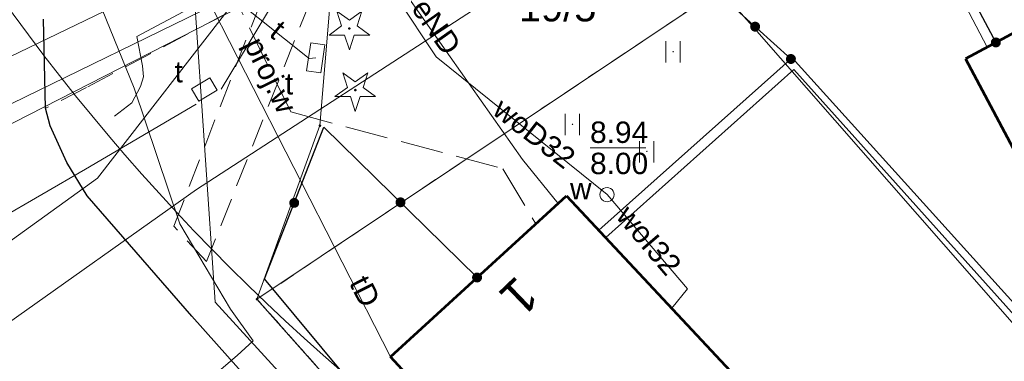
# Model space of a CAD drawing. Extents: x 5474185 to 5474933, y 5916077 to 5916824.
# Tile 111 of 256: x 5474621 to 5474655, y 5916181 to 5916193. Entities that reach past the tile are written whole.
import ezdxf
from ezdxf.enums import TextEntityAlignment as Align

# ---------------------------------------------------------------- set-up
doc = ezdxf.new("R2010")
doc.units = 0
for name, pattern in [('PRZER1-1', [1, 0.5, -0.5]), ('PRZER2-1', [1.5, 1, -0.5]), ('PRZER3-1', [2, 1.5, -0.5])]:
    doc.linetypes.add(name, pattern=pattern)
for name, color, linetype, lineweight in [('GEPADR_O', 253, 'CONTINUOUS', 18), ('GEPPGD', 253, 'CONTINUOUS', 18), ('GESBZO', 253, 'CONTINUOUS', 50), ('GESDZI', 253, 'CONTINUOUS', 18), ('GESDZI_O', 253, 'CONTINUOUS', 18), ('GESUZY', 253, 'CONTINUOUS', 18), ('GSLKOG', 253, 'CONTINUOUS', 35), ('GSLKRW', 253, 'CONTINUOUS', 25), ('GSPRDI', 253, 'CONTINUOUS', 18), ('GSSKOD', 253, 'CONTINUOUS', 18), ('GSSKOG', 253, 'CONTINUOUS', 18), ('GSSUTR', 254, 'CONTINUOUS', 18), ('GULEPR', 254, 'CONTINUOUS', 18), ('GULEPR_O', 254, 'CONTINUOUS', 18), ('GULGPR', 254, 'CONTINUOUS', 18), ('GULTPR', 254, 'CONTINUOUS', 18), ('GULTPR_O', 254, 'CONTINUOUS', 18), ('GULWPR', 7, 'CONTINUOUS', 18), ('GULWPR_O', 254, 'CONTINUOUS', 18), ('GUPIKP', 253, 'CONTINUOUS', 18), ('GUPIWZ', 253, 'CONTINUOUS', 18), ('GUPIWZ_O', 253, 'CONTINUOUS', 18), ('GUPPRZ_O', 40, 'CONTINUOUS', 18), ('GUPTSZ', 253, 'CONTINUOUS', 18), ('GUPTSZ_O', 253, 'CONTINUOUS', 18), ('IS HP zasięg', 251, 'CONTINUOUS', 20)]:
    doc.layers.add(name, color=color, linetype=linetype, lineweight=lineweight)
doc.styles.add('Arial', font='arial.ttf')

msp = doc.modelspace()

# ---------------------------------------------------------------- hatches: boundary and pattern name
at = {"layer": 'GEPPGD'}
for points in [[(5474646.25, 5916192.295), (5474646.236094, 5916192.297202), (5474646.22355, 5916192.303594), (5474646.213594, 5916192.31355), (5474646.207202, 5916192.326094), (5474646.205, 5916192.34), (5474646.207202, 5916192.353906), (5474646.213594, 5916192.36645), (5474646.22355, 5916192.376406), (5474646.236094, 5916192.382798), (5474646.25, 5916192.385), (5474646.263906, 5916192.382798), (5474646.27645, 5916192.376406), (5474646.286406, 5916192.36645), (5474646.292798, 5916192.353906), (5474646.295, 5916192.34), (5474646.292798, 5916192.326094), (5474646.286406, 5916192.31355), (5474646.27645, 5916192.303594), (5474646.263906, 5916192.297202)], [(5474631.09, 5916188.795), (5474631.076094, 5916188.797202), (5474631.06355, 5916188.803594), (5474631.053594, 5916188.81355), (5474631.047202, 5916188.826094), (5474631.045, 5916188.84), (5474631.047202, 5916188.853906), (5474631.053594, 5916188.86645), (5474631.06355, 5916188.876406), (5474631.076094, 5916188.882798), (5474631.09, 5916188.885), (5474631.103906, 5916188.882798), (5474631.11645, 5916188.876406), (5474631.126406, 5916188.86645), (5474631.132798, 5916188.853906), (5474631.135, 5916188.84), (5474631.132798, 5916188.826094), (5474631.126406, 5916188.81355), (5474631.11645, 5916188.803594), (5474631.103906, 5916188.797202)], [(5474628.88, 5916182.705), (5474628.866094, 5916182.707202), (5474628.85355, 5916182.713594), (5474628.843594, 5916182.72355), (5474628.837202, 5916182.736094), (5474628.835, 5916182.75), (5474628.837202, 5916182.763906), (5474628.843594, 5916182.77645), (5474628.85355, 5916182.786406), (5474628.866094, 5916182.792798), (5474628.88, 5916182.795), (5474628.893906, 5916182.792798), (5474628.90645, 5916182.786406), (5474628.916406, 5916182.77645), (5474628.922798, 5916182.763906), (5474628.925, 5916182.75), (5474628.922798, 5916182.736094), (5474628.916406, 5916182.72355), (5474628.90645, 5916182.713594), (5474628.893906, 5916182.707202)]]:
    msp.add_hatch(color=256, dxfattribs=at).paths.add_polyline_path(points)
at = {"layer": 'GSLKOG'}
for points in [[(5474646.363776, 5916192.14022), (5474646.31824, 5916192.143905), (5474646.27521, 5916192.159249), (5474646.237617, 5916192.185207), (5474646.208024, 5916192.22001), (5474646.188447, 5916192.261287), (5474646.18022, 5916192.306224), (5474646.183905, 5916192.35176), (5474646.199249, 5916192.39479), (5474646.225207, 5916192.432383), (5474646.26001, 5916192.461976), (5474646.301287, 5916192.481553), (5474646.346224, 5916192.48978), (5474646.39176, 5916192.486095), (5474646.43479, 5916192.470751), (5474646.472383, 5916192.444793), (5474646.501976, 5916192.40999), (5474646.521553, 5916192.368713), (5474646.52978, 5916192.323776), (5474646.526095, 5916192.27824), (5474646.510751, 5916192.23521), (5474646.484793, 5916192.197617), (5474646.44999, 5916192.168024), (5474646.408713, 5916192.148447)], [(5474646.363776, 5916192.14022), (5474646.31824, 5916192.143905), (5474646.27521, 5916192.159249), (5474646.237617, 5916192.185207), (5474646.208024, 5916192.22001), (5474646.188447, 5916192.261287), (5474646.18022, 5916192.306224), (5474646.183905, 5916192.35176), (5474646.199249, 5916192.39479), (5474646.225207, 5916192.432383), (5474646.26001, 5916192.461976), (5474646.301287, 5916192.481553), (5474646.346224, 5916192.48978), (5474646.39176, 5916192.486095), (5474646.43479, 5916192.470751), (5474646.472383, 5916192.444793), (5474646.501976, 5916192.40999), (5474646.521553, 5916192.368713), (5474646.52978, 5916192.323776), (5474646.526095, 5916192.27824), (5474646.510751, 5916192.23521), (5474646.484793, 5916192.197617), (5474646.44999, 5916192.168024), (5474646.408713, 5916192.148447)], [(5474654.793593, 5916191.585118), (5474654.748548, 5916191.592734), (5474654.70701, 5916191.611751), (5474654.671809, 5916191.64087), (5474654.645344, 5916191.678107), (5474654.629418, 5916191.720925), (5474654.625118, 5916191.766407), (5474654.632734, 5916191.811452), (5474654.651751, 5916191.85299), (5474654.68087, 5916191.888191), (5474654.718107, 5916191.914656), (5474654.760925, 5916191.930582), (5474654.806407, 5916191.934882), (5474654.851452, 5916191.927266), (5474654.89299, 5916191.908249), (5474654.928191, 5916191.87913), (5474654.954656, 5916191.841893), (5474654.970582, 5916191.799075), (5474654.974882, 5916191.753593), (5474654.967266, 5916191.708548), (5474654.948249, 5916191.66701), (5474654.91913, 5916191.631809), (5474654.881893, 5916191.605344), (5474654.839075, 5916191.589418)], [(5474647.618776, 5916191.00522), (5474647.57324, 5916191.008905), (5474647.53021, 5916191.024249), (5474647.492617, 5916191.050207), (5474647.463024, 5916191.08501), (5474647.443447, 5916191.126287), (5474647.43522, 5916191.171224), (5474647.438905, 5916191.21676), (5474647.454249, 5916191.25979), (5474647.480207, 5916191.297383), (5474647.51501, 5916191.326976), (5474647.556287, 5916191.346553), (5474647.601224, 5916191.35478), (5474647.64676, 5916191.351095), (5474647.68979, 5916191.335751), (5474647.727383, 5916191.309793), (5474647.756976, 5916191.27499), (5474647.776553, 5916191.233713), (5474647.78478, 5916191.188776), (5474647.781095, 5916191.14324), (5474647.765751, 5916191.10021), (5474647.739793, 5916191.062617), (5474647.70499, 5916191.033024), (5474647.663713, 5916191.013447)], [(5474630.165348, 5916185.956107), (5474630.121011, 5916185.967118), (5474630.081035, 5916185.98923), (5474630.048143, 5916186.020935), (5474630.024578, 5916186.060072), (5474630.011946, 5916186.103975), (5474630.011107, 5916186.149652), (5474630.022118, 5916186.193989), (5474630.04423, 5916186.233965), (5474630.075935, 5916186.266857), (5474630.115072, 5916186.290422), (5474630.158975, 5916186.303054), (5474630.204652, 5916186.303893), (5474630.248989, 5916186.292882), (5474630.288965, 5916186.27077), (5474630.321857, 5916186.239065), (5474630.345422, 5916186.199928), (5474630.358054, 5916186.156025), (5474630.358893, 5916186.110348), (5474630.347882, 5916186.066011), (5474630.32577, 5916186.026035), (5474630.294065, 5916185.993143), (5474630.254928, 5916185.969578), (5474630.211025, 5916185.956946)], [(5474630.165348, 5916185.956107), (5474630.121011, 5916185.967118), (5474630.081035, 5916185.98923), (5474630.048143, 5916186.020935), (5474630.024578, 5916186.060072), (5474630.011946, 5916186.103975), (5474630.011107, 5916186.149652), (5474630.022118, 5916186.193989), (5474630.04423, 5916186.233965), (5474630.075935, 5916186.266857), (5474630.115072, 5916186.290422), (5474630.158975, 5916186.303054), (5474630.204652, 5916186.303893), (5474630.248989, 5916186.292882), (5474630.288965, 5916186.27077), (5474630.321857, 5916186.239065), (5474630.345422, 5916186.199928), (5474630.358054, 5916186.156025), (5474630.358893, 5916186.110348), (5474630.347882, 5916186.066011), (5474630.32577, 5916186.026035), (5474630.294065, 5916185.993143), (5474630.254928, 5916185.969578), (5474630.211025, 5916185.956946)], [(5474633.916479, 5916185.975006), (5474633.871137, 5916185.980587), (5474633.828784, 5916185.997712), (5474633.792306, 5916186.025215), (5474633.764191, 5916186.061222), (5474633.746352, 5916186.10328), (5474633.740006, 5916186.148521), (5474633.745587, 5916186.193863), (5474633.762712, 5916186.236216), (5474633.790215, 5916186.272694), (5474633.826222, 5916186.300809), (5474633.86828, 5916186.318648), (5474633.913521, 5916186.324994), (5474633.958863, 5916186.319413), (5474634.001216, 5916186.302288), (5474634.037694, 5916186.274785), (5474634.065809, 5916186.238778), (5474634.083648, 5916186.19672), (5474634.089994, 5916186.151479), (5474634.084413, 5916186.106137), (5474634.067288, 5916186.063784), (5474634.039785, 5916186.027306), (5474634.003778, 5916185.999191), (5474633.96172, 5916185.981352)], [(5474633.916479, 5916185.975006), (5474633.871137, 5916185.980587), (5474633.828784, 5916185.997712), (5474633.792306, 5916186.025215), (5474633.764191, 5916186.061222), (5474633.746352, 5916186.10328), (5474633.740006, 5916186.148521), (5474633.745587, 5916186.193863), (5474633.762712, 5916186.236216), (5474633.790215, 5916186.272694), (5474633.826222, 5916186.300809), (5474633.86828, 5916186.318648), (5474633.913521, 5916186.324994), (5474633.958863, 5916186.319413), (5474634.001216, 5916186.302288), (5474634.037694, 5916186.274785), (5474634.065809, 5916186.238778), (5474634.083648, 5916186.19672), (5474634.089994, 5916186.151479), (5474634.084413, 5916186.106137), (5474634.067288, 5916186.063784), (5474634.039785, 5916186.027306), (5474634.003778, 5916185.999191), (5474633.96172, 5916185.981352)], [(5474636.601479, 5916183.335006), (5474636.556137, 5916183.340587), (5474636.513784, 5916183.357712), (5474636.477306, 5916183.385215), (5474636.449191, 5916183.421222), (5474636.431352, 5916183.46328), (5474636.425006, 5916183.508521), (5474636.430587, 5916183.553863), (5474636.447712, 5916183.596216), (5474636.475215, 5916183.632694), (5474636.511222, 5916183.660809), (5474636.55328, 5916183.678648), (5474636.598521, 5916183.684994), (5474636.643863, 5916183.679413), (5474636.686216, 5916183.662288), (5474636.722694, 5916183.634785), (5474636.750809, 5916183.598778), (5474636.768648, 5916183.55672), (5474636.774994, 5916183.511479), (5474636.769413, 5916183.466137), (5474636.752288, 5916183.423784), (5474636.724785, 5916183.387306), (5474636.688778, 5916183.359191), (5474636.64672, 5916183.341352)]]:
    msp.add_hatch(color=256, dxfattribs=at).paths.add_polyline_path(points)
at = {"layer": 'GSPRDI'}
for points in [[(5474632.12, 5916192.205), (5474632.106094, 5916192.207202), (5474632.09355, 5916192.213594), (5474632.083594, 5916192.22355), (5474632.077202, 5916192.236094), (5474632.075, 5916192.25), (5474632.077202, 5916192.263906), (5474632.083594, 5916192.27645), (5474632.09355, 5916192.286406), (5474632.106094, 5916192.292798), (5474632.12, 5916192.295), (5474632.133906, 5916192.292798), (5474632.14645, 5916192.286406), (5474632.156406, 5916192.27645), (5474632.162798, 5916192.263906), (5474632.165, 5916192.25), (5474632.162798, 5916192.236094), (5474632.156406, 5916192.22355), (5474632.14645, 5916192.213594), (5474632.133906, 5916192.207202)], [(5474632.33, 5916190.045), (5474632.316094, 5916190.047202), (5474632.30355, 5916190.053594), (5474632.293594, 5916190.06355), (5474632.287202, 5916190.076094), (5474632.285, 5916190.09), (5474632.287202, 5916190.103906), (5474632.293594, 5916190.11645), (5474632.30355, 5916190.126406), (5474632.316094, 5916190.132798), (5474632.33, 5916190.135), (5474632.343906, 5916190.132798), (5474632.35645, 5916190.126406), (5474632.366406, 5916190.11645), (5474632.372798, 5916190.103906), (5474632.375, 5916190.09), (5474632.372798, 5916190.076094), (5474632.366406, 5916190.06355), (5474632.35645, 5916190.053594), (5474632.343906, 5916190.047202)]]:
    msp.add_hatch(color=256, dxfattribs=at).paths.add_polyline_path(points)

# ---------------------------------------------------------------- linework, layer by layer
at = {"layer": 'GESBZO', "linetype": 'Continuous', "lineweight": 53}
for p, q in [((5474661.87, 5916195.53, 10.18), (5474653.73, 5916191.19, 10.18)), ((5474653.73, 5916191.19, 10.18), (5474657.68, 5916183.74, 10.18)), ((5474633.56, 5916180.73, 10.18), (5474639.74, 5916186.38, 10.18)), ((5474639.74, 5916186.38, 10.18), (5474647.88, 5916177.67, 10.18)), ((5474641.71, 5916171.93, 10.18), (5474633.56, 5916180.73, 10.18))]:
    msp.add_line(p, q, dxfattribs=at)
at = {"layer": 'GESDZI', "linetype": 'Continuous', "lineweight": 13}
for p, q in [((5474612.23, 5916184.81, 10.22), (5474631.57, 5916194.69, 10.22)), ((5474631.57, 5916194.69, 10.22), (5474612.23, 5916184.81, 10.22)), ((5474631.57, 5916194.69, 10.22), (5474631.09, 5916188.84, 10.22)), ((5474631.09, 5916188.84, 10.22), (5474631.57, 5916194.69, 10.22)), ((5474645.12, 5916193.62, 10.22), (5474628.88, 5916182.75, 10.22)), ((5474628.88, 5916182.75, 10.22), (5474645.12, 5916193.62, 10.22)), ((5474645.12, 5916193.62, 10.22), (5474646.25, 5916192.34, 10.22)), ((5474646.25, 5916192.34, 10.22), (5474645.12, 5916193.62, 10.22)), ((5474646.25, 5916192.34, 10.22), (5474664.26, 5916171.77, 10.22)), ((5474664.26, 5916171.77, 10.22), (5474646.25, 5916192.34, 10.22)), ((5474631.09, 5916188.84, 10.22), (5474628.88, 5916182.75, 10.22)), ((5474628.88, 5916182.75, 10.22), (5474631.09, 5916188.84, 10.22)), ((5474628.88, 5916182.75, 10.22), (5474636.3, 5916174.41, 10.22)), ((5474636.3, 5916174.41, 10.22), (5474628.88, 5916182.75, 10.22))]:
    msp.add_line(p, q, dxfattribs=at)
at = {"layer": 'GESUZY', "linetype": 'PRZER1-1', "lineweight": 13}
for p, q in [((5474628.88, 5916182.75, 10.08), (5474645.12, 5916193.62, 10.08)), ((5474645.12, 5916193.62, 10.08), (5474628.88, 5916182.75, 10.08)), ((5474636.3, 5916174.41, 10.08), (5474628.88, 5916182.75, 10.08)), ((5474628.88, 5916182.75, 10.08), (5474636.3, 5916174.41, 10.08))]:
    msp.add_line(p, q, dxfattribs=at)
at = {"layer": 'GSLKOG', "linetype": 'Continuous', "lineweight": 30}
for p, q in [((5474651.75, 5916197.52, 10.18), (5474654.8, 5916191.76, 10.18)), ((5474645.1, 5916193.45, 10.18), (5474647.61, 5916191.18, 10.18)), ((5474629.14, 5916183.47, 10.18), (5474631.23, 5916188.79, 10.18)), ((5474631.23, 5916188.79, 10.18), (5474636.6, 5916183.51, 10.18)), ((5474634.79, 5916176.69, 10.18), (5474629.14, 5916183.47, 10.18))]:
    msp.add_line(p, q, dxfattribs=at)
at = {"layer": 'GSLKRW', "linetype": 'Continuous', "lineweight": 30}
for p, q in [((5474621.46, 5916189.45, 10.18), (5474621.39, 5916192.58, 10.18)), ((5474621.63, 5916188.83, 10.18), (5474621.46, 5916189.45, 10.18)), ((5474622.21, 5916187.55, 10.18), (5474621.63, 5916188.83, 10.18)), ((5474622.92, 5916186.38, 10.18), (5474622.21, 5916187.55, 10.18)), ((5474626.59, 5916182.16, 10.18), (5474622.92, 5916186.38, 10.18)), ((5474632.43, 5916175.63, 10.18), (5474626.59, 5916182.16, 10.18))]:
    msp.add_line(p, q, dxfattribs=at)
at = {"layer": 'GSPRDI', "elevation": 10.12, "flags": 128}
for points in [[(5474632.392471, 5916192.338531), (5474632.833338, 5916192.018222), (5474632.288396, 5916192.018222), (5474632.12, 5916191.499952), (5474631.951604, 5916192.018222), (5474631.406662, 5916192.018222), (5474631.847529, 5916192.338531), (5474631.679133, 5916192.856801), (5474632.12, 5916192.536493), (5474632.560867, 5916192.856801), (5474632.392471, 5916192.338531)], [(5474632.602471, 5916190.178531), (5474633.043338, 5916189.858222), (5474632.498396, 5916189.858222), (5474632.33, 5916189.339952), (5474632.161604, 5916189.858222), (5474631.616662, 5916189.858222), (5474632.057529, 5916190.178531), (5474631.889133, 5916190.696801), (5474632.33, 5916190.376493), (5474632.770867, 5916190.696801), (5474632.602471, 5916190.178531)]]:
    msp.add_lwpolyline(points, close=True, dxfattribs=at)
at = {"layer": 'GSSKOD', "linetype": 'PRZER2-1', "lineweight": 13}
for p, q in [((5474631.31, 5916194.62, 10.18), (5474627.11, 5916184.07, 10.18)), ((5474629.13, 5916193.48, 10.18), (5474622.9, 5916190.18, 10.18)), ((5474625.96, 5916185.31, 10.18), (5474629.13, 5916193.48, 10.18)), ((5474621.46, 5916189.45, 10.18), (5474621.39, 5916192.58, 10.18)), ((5474622.9, 5916190.18, 10.18), (5474621.46, 5916189.45, 10.18)), ((5474627.11, 5916184.07, 10.18), (5474625.96, 5916185.31, 10.18))]:
    msp.add_line(p, q, dxfattribs=at)
at = {"layer": 'GSSKOG', "linetype": 'Continuous', "lineweight": 13}
for p, q in [((5474640.87, 5916185.17, 10.18), (5474647.65, 5916191.22, 10.18)), ((5474647.65, 5916191.22, 10.18), (5474664.72, 5916172.31, 10.18)), ((5474647.71, 5916190.81, 10.18), (5474641.12, 5916184.91, 10.18)), ((5474664.49, 5916172.08, 10.18), (5474647.71, 5916190.81, 10.18)), ((5474641.12, 5916184.91, 10.18), (5474640.87, 5916185.17, 10.18))]:
    msp.add_line(p, q, dxfattribs=at)
at = {"layer": 'GSSUTR', "linetype": 'PRZER2-1', "lineweight": 13}
for p, q in [((5474643.48, 5916191.45, 10.1), (5474643.47, 5916191.43, 10.1)), ((5474643.47, 5916191.43, 10.1), (5474643.49, 5916191.43, 10.1)), ((5474643.49, 5916191.43, 10.1), (5474643.48, 5916191.45, 10.1)), ((5474639.95, 5916188.9, 10.1), (5474639.94, 5916188.88, 10.1)), ((5474639.94, 5916188.88, 10.1), (5474639.96, 5916188.88, 10.1)), ((5474639.96, 5916188.88, 10.1), (5474639.95, 5916188.9, 10.1)), ((5474642.56, 5916187.95, 10.1), (5474642.55, 5916187.93, 10.1)), ((5474642.55, 5916187.93, 10.1), (5474642.57, 5916187.93, 10.1)), ((5474642.57, 5916187.93, 10.1), (5474642.56, 5916187.95, 10.1))]:
    msp.add_line(p, q, dxfattribs=at)
at = {"layer": 'GSSUTR', "elevation": 10.1, "flags": 128}
for points in [[(5474643.22334, 5916191.80165), (5474643.22334, 5916191.05165)], [(5474643.72334, 5916191.05165), (5474643.72334, 5916191.80165)], [(5474639.69334, 5916189.25165), (5474639.69334, 5916188.50165)], [(5474640.19334, 5916188.50165), (5474640.19334, 5916189.25165)], [(5474642.30334, 5916188.30165), (5474642.30334, 5916187.55165)], [(5474642.80334, 5916187.55165), (5474642.80334, 5916188.30165)]]:
    msp.add_lwpolyline(points, dxfattribs=at)
at = {"layer": 'GULEPR', "linetype": 'Continuous', "lineweight": 13}
for p, q in [((5474624.66, 5916191.97, 10.14), (5474631.81, 5916195.79, 10.14)), ((5474629.84, 5916195.46, 10.14), (5474623.29, 5916187, 10.14)), ((5474618.35, 5916188.68, 10.14), (5474631.81, 5916195.25, 10.14)), ((5474632.81, 5916195.31, 10.14), (5474638.2, 5916187.65, 10.14)), ((5474624.86, 5916190.94, 10.14), (5474624.66, 5916191.97, 10.14)), ((5474624.9, 5916190.55, 10.14), (5474624.86, 5916190.94, 10.14)), ((5474624.79, 5916190.21, 10.14), (5474624.9, 5916190.55, 10.14)), ((5474624.49, 5916189.64, 10.14), (5474624.79, 5916190.21, 10.14)), ((5474623.88, 5916189.17, 10.14), (5474624.49, 5916189.64, 10.14)), ((5474638.2, 5916187.65, 10.14), (5474639.45, 5916186.11, 10.14)), ((5474623.29, 5916187, 10.14), (5474617.27, 5916182.67, 10.14))]:
    msp.add_line(p, q, dxfattribs=at)
at = {"layer": 'GULEPR', "linetype": 'Continuous', "lineweight": 18, "elevation": 10.14, "flags": 128}
msp.add_lwpolyline([(5474648.16, 5916203.7), (5474654.49, 5916191.59)], dxfattribs=at)
at = {"layer": 'GULGPR', "linetype": 'Continuous', "lineweight": 13}
for p, q in [((5474626.76, 5916186.6, 10.14), (5474642.11, 5916196.57, 10.14)), ((5474624.57, 5916190.15, 10.14), (5474623.45, 5916192.92, 10.14)), ((5474626.17, 5916185.4, 10.14), (5474624.57, 5916190.15, 10.14)), ((5474617.78, 5916180.24, 10.14), (5474626.76, 5916186.6, 10.14)), ((5474627.95, 5916182.4, 10.14), (5474626.17, 5916185.4, 10.14)), ((5474628.75, 5916181.29, 10.14), (5474627.95, 5916182.4, 10.14)), ((5474628.18, 5916180.77, 10.14), (5474628.75, 5916181.29, 10.14)), ((5474625.65, 5916178.62, 10.14), (5474628.18, 5916180.77, 10.14))]:
    msp.add_line(p, q, dxfattribs=at)
at = {"layer": 'GULTPR', "linetype": 'Continuous', "lineweight": 13}
for p, q in [((5474627.62, 5916190.12, 10.14), (5474632.3, 5916197.89, 10.14)), ((5474630.71, 5916191.2, 10.14), (5474627.02, 5916194.15, 10.14)), ((5474626.64, 5916193.96, 10.14), (5474627.41, 5916182.65, 10.14)), ((5474630.94, 5916191.22, 10.14), (5474630.71, 5916191.2, 10.14)), ((5474622.86, 5916187.31, 10.14), (5474626.75, 5916189.6, 10.14)), ((5474615.7, 5916183.17, 10.14), (5474622.86, 5916187.31, 10.14)), ((5474627.41, 5916182.65, 10.14), (5474656.18, 5916151.23, 10.14))]:
    msp.add_line(p, q, dxfattribs=at)
at = {"layer": 'GULTPR', "linetype": 'Continuous', "lineweight": 18, "elevation": 10.14, "flags": 128}
for points in [[(5474611.28, 5916186.95), (5474626.17, 5916194.14)], [(5474626.78, 5916194.03), (5474633.56, 5916180.73)]]:
    msp.add_lwpolyline(points, dxfattribs=at)
at = {"layer": 'GULWPR', "linetype": 'Continuous', "lineweight": 13}
for p, q in [((5474629.06, 5916200.47, 10.14), (5474635.17, 5916191.26, 10.14)), ((5474635.17, 5916191.26, 10.14), (5474641.16, 5916186.42, 10.14)), ((5474641.16, 5916186.42, 10.14), (5474643.98, 5916183.11, 10.14)), ((5474643.98, 5916183.11, 10.14), (5474643.43, 5916182.43, 10.14))]:
    msp.add_line(p, q, dxfattribs=at)
at = {"layer": 'GULWPR', "linetype": 'PRZER3-1', "lineweight": 13}
for p, q in [((5474625.96, 5916197.66, 10.14), (5474630.07, 5916189.32, 10.14)), ((5474630.07, 5916189.32, 10.14), (5474637.51, 5916187.33, 10.14)), ((5474637.51, 5916187.33, 10.14), (5474638.66, 5916185.39, 10.14))]:
    msp.add_line(p, q, dxfattribs=at)
at = {"layer": 'GUPIKP', "elevation": 10.16, "flags": 128}
msp.add_lwpolyline([(5474641.16, 5916186.67), (5474641.224705, 5916186.661481), (5474641.285, 5916186.636506), (5474641.336777, 5916186.596777), (5474641.376506, 5916186.545), (5474641.401481, 5916186.484705), (5474641.41, 5916186.42), (5474641.401481, 5916186.355295), (5474641.376506, 5916186.295), (5474641.336777, 5916186.243223), (5474641.285, 5916186.203494), (5474641.224705, 5916186.178519), (5474641.16, 5916186.17), (5474641.095295, 5916186.178519), (5474641.035, 5916186.203494), (5474640.983223, 5916186.243223), (5474640.943494, 5916186.295), (5474640.918519, 5916186.355295), (5474640.91, 5916186.42), (5474640.918519, 5916186.484705), (5474640.943494, 5916186.545), (5474640.983223, 5916186.596777), (5474641.035, 5916186.636506), (5474641.095295, 5916186.661481), (5474641.16, 5916186.67)], close=True, dxfattribs=at)
at = {"layer": 'GUPIWZ', "elevation": 10.18, "flags": 128}
msp.add_lwpolyline([(5474641.16, 5916186.67), (5474641.224705, 5916186.661481), (5474641.285, 5916186.636506), (5474641.336777, 5916186.596777), (5474641.376506, 5916186.545), (5474641.401481, 5916186.484705), (5474641.41, 5916186.42), (5474641.401481, 5916186.355295), (5474641.376506, 5916186.295), (5474641.336777, 5916186.243223), (5474641.285, 5916186.203494), (5474641.224705, 5916186.178519), (5474641.16, 5916186.17), (5474641.095295, 5916186.178519), (5474641.035, 5916186.203494), (5474640.983223, 5916186.243223), (5474640.943494, 5916186.295), (5474640.918519, 5916186.355295), (5474640.91, 5916186.42), (5474640.918519, 5916186.484705), (5474640.943494, 5916186.545), (5474640.983223, 5916186.596777), (5474641.035, 5916186.636506), (5474641.095295, 5916186.661481), (5474641.16, 5916186.67)], close=True, dxfattribs=at)
at = {"layer": 'GUPIWZ'}
msp.add_3dface([(5474626.579934, 5916190.133775, 10.18), (5474627.225049, 5916190.516302, 10.18), (5474627.480066, 5916190.086225, 10.18), (5474626.834951, 5916189.703698, 10.18)], dxfattribs=at)
at = {"layer": 'GUPPRZ_O', "linetype": 'Continuous', "lineweight": 13, "elevation": 10.8, "flags": 128}
msp.add_lwpolyline([(5474640.564349, 5916188.0617), (5474642.524349, 5916188.0617)], dxfattribs=at)
at = {"layer": 'GUPTSZ'}
msp.add_3dface([(5474630.765151, 5916191.750969, 10.16), (5474631.259865, 5916191.678461, 10.16), (5474631.114849, 5916190.689031, 10.16), (5474630.620135, 5916190.761539, 10.16)], dxfattribs=at)
at = {"layer": 'IS HP zasięg', "lineweight": 15, "ltscale": 0.7}
msp.add_circle((5474680.96, 5916236.9), 75, dxfattribs=at)
msp.add_circle((5474680.96, 5916236.9), 75, dxfattribs=at)

# ---------------------------------------------------------------- texts
at = {"layer": 'GEPADR_O', "linetype": 'Continuous', "lineweight": 0, "style": 'Arial'}
msp.add_text('1', height=1.25, rotation=223.879999, dxfattribs=at).set_placement((5474638.000569, 5916183.623716, 10.8))
at = {"layer": 'GESDZI_O', "linetype": 'Continuous', "lineweight": 0, "style": 'Arial'}
msp.add_text('19/5', height=1, dxfattribs=at).set_placement((5474638.066572, 5916192.500483, 10.8))
at = {"layer": 'GULEPR_O', "linetype": 'Continuous', "lineweight": 0, "style": 'Arial'}
msp.add_text('eND', height=0.75, rotation=305.172463, dxfattribs=at).set_placement((5474634.869891, 5916192.098893, 10.8), align=Align.CENTER)
at = {"layer": 'GULTPR_O', "linetype": 'Continuous', "lineweight": 0, "style": 'Arial'}
for s, rotation, p in [('t', 321.359137, (5474629.379759, 5916191.920721, 10.8)), ('tD', 297.01845, (5474632.336153, 5916182.854911, 10.8))]:
    msp.add_text(s, height=0.75, rotation=rotation, dxfattribs=at).set_placement(p, align=Align.CENTER)
at = {"layer": 'GULWPR_O', "linetype": 'Continuous', "lineweight": 0, "style": 'Arial'}
for s, rotation, p in [('proj.w ', 296.234344, (5474629.085977, 5916190.319345, 10.8)), ('woD32', 322.253062, (5474638.379747, 5916188.279225, 10.8)), ('woI32', 310.429793, (5474642.346604, 5916184.574675, 10.8))]:
    msp.add_text(s, height=0.75, rotation=rotation, dxfattribs=at).set_placement(p, align=Align.CENTER)
at = {"layer": 'GUPIWZ_O', "linetype": 'Continuous', "lineweight": 0, "style": 'Arial'}
for s, p in [('t', (5474626.28, 5916190.36, 10.8)), ('w', (5474640.617735, 5916186.254562, 10.8))]:
    msp.add_text(s, height=0.75, dxfattribs=at).set_placement(p, align=Align.RIGHT)
at = {"layer": 'GUPPRZ_O', "linetype": 'Continuous', "lineweight": 0, "style": 'Arial'}
for s, p in [('8.94', (5474640.564349, 5916188.2342, 10.8)), ('8.00', (5474640.564349, 5916187.1392, 10.8))]:
    msp.add_text(s, height=0.75, dxfattribs=at).set_placement(p)
at = {"layer": 'GUPTSZ_O', "linetype": 'Continuous', "lineweight": 0, "style": 'Arial'}
msp.add_text('t', height=0.75, dxfattribs=at).set_placement((5474630.15273, 5916189.935236, 10.8), align=Align.RIGHT)

doc.saveas('drawing.dxf')
